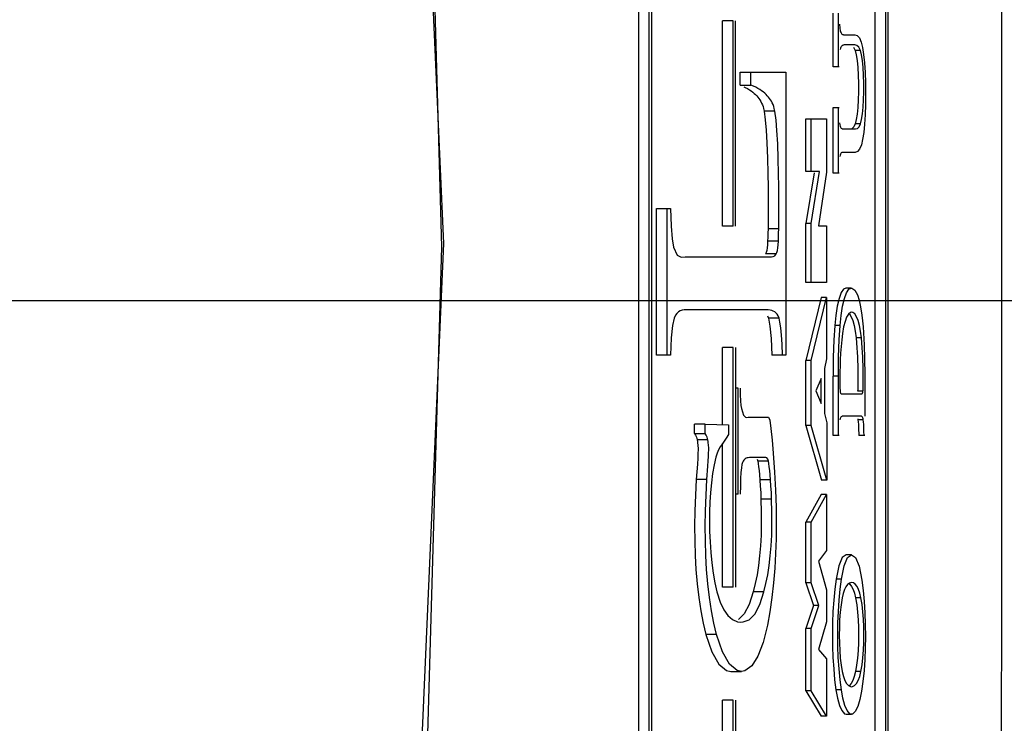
# Model space of a CAD drawing. Header units: inches. Extents: x 0 to 420, y 0 to 297.
# Tile 21 of 90: x 131.53 to 133.09, y 75.47 to 76.58. Entities that reach past the tile are written whole.
import ezdxf

# ---------------------------------------------------------------- set-up
doc = ezdxf.new("R2010")
doc.units = ezdxf.units.IN
doc.header["$LTSCALE"] = 23.1
doc.header["$MEASUREMENT"] = 0
doc.linetypes.add('PHANTOM', pattern=[0.8, 0.45, -0.05, 0.1, -0.05, 0.1, -0.05])
doc.layers.get('0').update_dxf_attribs({"linetype": 'CONTINUOUS'})
doc.layers.add('DEFAULT_3', color=7, linetype='PHANTOM')
doc.layers.add('DIM_PILOTEES', color=7, linetype='CONTINUOUS')
doc.styles.get("Standard").update_dxf_attribs({"font": 'txt', "width": 0.7})
doc.styles.add('TEXTSTYLE_2', font='txt', dxfattribs={"width": 0.7})
doc.dimstyles.new('DIMSTYLE_1', dxfattribs={"dimtxt": 0.18, "dimasz": 3.5, "dimexe": 2, "dimexo": 0, "dimgap": 0.045, "dimtad": 1, "dimzin": 4, "dimdsep": 46, "dimtxsty": 'TEXTSTYLE_2', "dimblk": '_FILLED', "dimblk1": '_FILLED', "dimblk2": '_FILLED', "dimcen": 0.09, "dimazin": 1, "dimtp": 0.003937, "dimtm": 0.003937, "dimtfac": 1, "dimtdec": 0, "dimtofl": 0, "dimtmove": 0, "dimatfit": 3, "dimldrblk": '_FILLED', "dimfxl": 1, "dimtolj": 1, "dimtzin": 4, "dimarcsym": 0})
doc.dimstyles.new('DIMSTYLE_4', dxfattribs={"dimtxt": 2.5, "dimasz": 3.5, "dimexe": 2, "dimexo": 0, "dimgap": 0.09, "dimtad": 1, "dimdec": 0, "dimzin": 4, "dimdsep": 46, "dimtxsty": 'STANDARD', "dimblk": '_FILLED', "dimblk1": '_FILLED', "dimblk2": '_FILLED', "dimcen": 0.09, "dimazin": 1, "dimtp": 0.07874, "dimtm": 0.07874, "dimtfac": 1, "dimtdec": 0, "dimtofl": 0, "dimtmove": 0, "dimatfit": 1, "dimldrblk": '_FILLED', "dimfxl": 1, "dimtolj": 1, "dimtzin": 4, "dimarcsym": 0})

# ---------------------------------------------------------------- blocks, each defined once
blk = doc.blocks.new('_FILLED')
at = {"color": 0, "linetype": 'ByBlock'}
blk.add_solid([(0, 0), (-1, 0.142857), (-1, -0.142857)], dxfattribs=at)
blk = doc.blocks.new('*D7')
at = {"layer": 'DIM_PILOTEES', "color": 2, "linetype": 'Continuous'}
for p, q in [((120.363, 76.135904), (155.164035, 76.135904)), ((155.164035, 76.135904), (157.209035, 76.135904)), ((155.209035, 76.135904), (155.209035, 56.305404)), ((155.209035, 36.474904), (155.209035, 56.305404)), ((110.21963, 36.474904), (155.164035, 36.474904)), ((155.164035, 36.474904), (157.209035, 36.474904))]:
    blk.add_line(p, q, dxfattribs=at)
at = {"layer": 'DIM_PILOTEES', "color": 2, "linetype": 'Continuous', "xscale": 3.5, "yscale": 3.5, "zscale": 3.5}
for p, rotation in [((155.209035, 76.135904), 90), ((155.209035, 36.474904), 270)]:
    blk.add_blockref('_FILLED', p, dxfattribs=dict(at, rotation=rotation))
blk = doc.blocks.new('*D14')
at = {"layer": 'DIM_PILOTEES', "color": 2, "linetype": 'Continuous'}
blk.add_line((130.459481, 99.719242), (144.563257, 108.862085), dxfattribs=at)
at = {"layer": 'DIM_PILOTEES', "color": 2, "linetype": 'Continuous', "xscale": 3.5, "yscale": 3.5, "zscale": 3.5, "rotation": 212.953525}
blk.add_blockref('_FILLED', (130.459481, 99.719242), dxfattribs=at)

msp = doc.modelspace()

# ---------------------------------------------------------------- linework, layer by layer
at = {"color": 7, "linetype": 'Continuous'}
for p, q in [((132.199289, 76.226198), (132.071816, 79.120797)), ((132.142117, 78.106597), (132.195935, 76.220904)), ((132.507648, 78.014728), (132.507648, 74.421914)), ((132.524538, 74.421914), (132.524538, 78.014728)), ((132.901905, 78.014728), (132.901905, 74.421914)), ((132.527879, 77.987647), (132.527879, 74.448927)), ((132.881673, 74.448927), (132.881673, 77.987647)), ((132.898564, 74.448927), (132.898564, 77.987647)), ((133.081906, 76.775504), (133.081907, 75.667349)), ((132.815143, 76.505502), (132.815143, 76.590281)), ((132.823588, 76.505502), (132.823588, 76.590281)), ((132.640348, 76.253443), (132.640348, 76.578296)), ((132.657239, 76.578296), (132.640348, 76.578296)), ((132.657239, 76.253443), (132.657239, 76.578296)), ((132.660574, 76.578296), (132.660574, 76.253443)), ((132.825425, 76.572756), (132.825953, 76.566546)), ((132.825953, 76.566546), (132.826577, 76.562435)), ((132.826577, 76.562435), (132.827138, 76.560445)), ((132.827138, 76.560445), (132.827774, 76.559037)), ((132.827774, 76.559037), (132.828469, 76.557995)), ((132.828469, 76.557995), (132.829231, 76.557208)), ((132.829231, 76.557208), (132.830058, 76.55663)), ((132.830058, 76.55663), (132.830953, 76.556233)), ((132.830953, 76.556233), (132.83192, 76.556001)), ((132.83192, 76.556001), (132.832962, 76.555924)), ((132.832962, 76.555924), (132.849564, 76.555924)), ((132.849564, 76.555924), (132.853404, 76.554802)), ((132.853404, 76.554802), (132.856822, 76.5512)), ((132.828318, 76.537552), (132.827617, 76.536391)), ((132.82909, 76.538429), (132.828318, 76.537552)), ((132.829936, 76.539077), (132.82909, 76.538429)), ((132.83086, 76.539525), (132.829936, 76.539077)), ((132.831867, 76.539789), (132.83086, 76.539525)), ((132.832962, 76.539876), (132.831867, 76.539789)), ((132.849564, 76.539876), (132.832962, 76.539876)), ((132.852967, 76.539081), (132.849564, 76.539876)), ((132.855944, 76.536515), (132.852967, 76.539081)), ((132.856822, 76.5512), (132.859881, 76.544296)), ((132.859881, 76.544296), (132.861932, 76.535796)), ((132.82699, 76.534837), (132.82645, 76.532651)), ((132.827617, 76.536391), (132.82699, 76.534837)), ((132.847489, 76.536528), (132.85015, 76.531274)), ((132.85015, 76.531274), (132.851883, 76.524342)), ((132.858596, 76.531274), (132.85015, 76.531274)), ((132.851883, 76.524342), (132.853263, 76.515153)), ((132.858596, 76.531274), (132.855944, 76.536515)), ((132.860326, 76.524354), (132.858596, 76.531274)), ((132.861702, 76.515208), (132.860326, 76.524354)), ((132.861932, 76.535796), (132.863622, 76.524671)), ((132.863622, 76.524671), (132.864946, 76.511436)), ((132.853263, 76.515153), (132.854298, 76.504238)), ((132.862737, 76.504326), (132.861702, 76.515208)), ((132.864946, 76.511436), (132.86591, 76.496447)), ((132.668501, 76.476364), (132.668501, 76.497172)), ((132.668501, 76.497172), (132.740437, 76.497172)), ((132.685392, 76.476364), (132.685392, 76.497172)), ((132.740437, 76.497172), (132.740437, 76.049375)), ((132.823588, 76.505502), (132.815143, 76.505502)), ((132.816322, 76.505485), (132.815143, 76.505502)), ((132.824768, 76.505485), (132.823588, 76.505502)), ((132.854298, 76.504238), (132.854992, 76.4921)), ((132.854992, 76.4921), (132.855344, 76.47908)), ((132.863433, 76.492206), (132.862737, 76.504326)), ((132.863788, 76.479205), (132.863433, 76.492206)), ((132.86591, 76.496447), (132.866502, 76.480114)), ((132.668501, 76.476364), (132.685392, 76.476364)), ((132.689427, 76.474673), (132.685392, 76.476364)), ((132.855344, 76.47908), (132.855347, 76.465915)), ((132.863794, 76.46605), (132.863788, 76.479205)), ((132.866502, 76.480114), (132.866706, 76.462996)), ((132.67431, 76.473835), (132.676435, 76.472826)), ((132.676435, 76.472826), (132.679819, 76.471013)), ((132.679819, 76.471013), (132.682886, 76.469168)), ((132.682886, 76.469168), (132.685676, 76.467289)), ((132.685676, 76.467289), (132.688219, 76.465378)), ((132.688219, 76.465378), (132.690542, 76.463434)), ((132.69306, 76.47296), (132.689427, 76.474673)), ((132.690542, 76.463434), (132.692667, 76.461452)), ((132.692667, 76.461452), (132.694615, 76.459425)), ((132.696354, 76.471214), (132.69306, 76.47296)), ((132.694615, 76.459425), (132.696404, 76.457346)), ((132.699366, 76.469427), (132.696354, 76.471214)), ((132.702139, 76.467591), (132.699366, 76.469427)), ((132.704695, 76.465705), (132.702139, 76.467591)), ((132.707051, 76.463768), (132.704695, 76.465705)), ((132.709222, 76.461779), (132.707051, 76.463768)), ((132.711221, 76.459736), (132.709222, 76.461779)), ((132.713058, 76.457635), (132.711221, 76.459736)), ((132.855347, 76.465915), (132.855005, 76.453091)), ((132.863456, 76.453229), (132.863794, 76.46605)), ((132.866706, 76.462996), (132.86651, 76.445911)), ((132.696404, 76.457346), (132.698049, 76.4552)), ((132.698049, 76.4552), (132.699562, 76.452971)), ((132.699562, 76.452971), (132.700951, 76.450642)), ((132.700951, 76.450642), (132.702227, 76.448175)), ((132.702227, 76.448175), (132.703395, 76.445519)), ((132.703395, 76.445519), (132.704451, 76.442615)), ((132.714748, 76.455463), (132.713058, 76.457635)), ((132.716303, 76.453206), (132.714748, 76.455463)), ((132.717727, 76.450847), (132.716303, 76.453206)), ((132.719033, 76.44835), (132.717727, 76.450847)), ((132.720228, 76.445661), (132.719033, 76.44835)), ((132.721307, 76.44272), (132.720228, 76.445661)), ((132.855005, 76.453091), (132.854335, 76.441301)), ((132.862789, 76.441427), (132.863456, 76.453229)), ((132.86651, 76.445911), (132.865924, 76.429535)), ((132.704451, 76.442615), (132.705398, 76.439307)), ((132.705398, 76.439307), (132.706217, 76.435292)), ((132.706217, 76.435292), (132.708034, 76.421609)), ((132.723107, 76.435292), (132.706217, 76.435292)), ((132.722273, 76.439369), (132.721307, 76.44272)), ((132.723107, 76.435292), (132.722273, 76.439369)), ((132.724966, 76.421236), (132.723107, 76.435292)), ((132.815143, 76.337015), (132.815143, 76.441021)), ((132.815143, 76.441021), (132.824768, 76.441021)), ((132.823588, 76.337015), (132.823588, 76.441021)), ((132.853333, 76.430792), (132.851991, 76.421953)), ((132.854335, 76.441301), (132.853333, 76.430792)), ((132.860441, 76.421978), (132.861789, 76.430877)), ((132.861789, 76.430877), (132.862789, 76.441427)), ((132.865924, 76.429535), (132.864972, 76.414579)), ((132.708034, 76.421609), (132.70947, 76.405438)), ((132.726425, 76.404532), (132.724966, 76.421236)), ((132.77225, 76.339939), (132.77225, 76.423392)), ((132.77225, 76.423392), (132.805033, 76.423392)), ((132.780696, 76.339939), (132.780696, 76.423392)), ((132.805033, 76.423392), (132.805033, 76.3388)), ((132.825629, 76.417026), (132.826023, 76.413651)), ((132.826023, 76.413651), (132.826461, 76.411608)), ((132.850276, 76.415198), (132.847939, 76.410542)), ((132.851991, 76.421953), (132.850276, 76.415198)), ((132.858721, 76.415198), (132.850276, 76.415198)), ((132.856378, 76.410533), (132.858721, 76.415198)), ((132.858721, 76.415198), (132.860441, 76.421978)), ((132.864972, 76.414579), (132.863663, 76.401371)), ((132.70947, 76.405438), (132.710638, 76.385129)), ((132.727589, 76.38379), (132.726425, 76.404532)), ((132.826461, 76.411608), (132.826982, 76.410135)), ((132.826982, 76.410135), (132.827565, 76.409065)), ((132.827565, 76.409065), (132.828208, 76.408292)), ((132.828208, 76.408292), (132.828912, 76.407766)), ((132.828912, 76.407766), (132.829678, 76.407461)), ((132.829678, 76.407461), (132.830508, 76.407361)), ((132.830508, 76.407361), (132.850904, 76.407361)), ((132.847939, 76.410542), (132.845351, 76.40812)), ((132.850904, 76.407361), (132.85379, 76.408117)), ((132.85379, 76.408117), (132.856378, 76.410533)), ((132.863663, 76.401371), (132.861996, 76.390302)), ((132.710638, 76.385129), (132.711493, 76.360906)), ((132.728411, 76.359907), (132.727589, 76.38379)), ((132.859972, 76.381827), (132.857137, 76.37502)), ((132.861996, 76.390302), (132.859972, 76.381827)), ((132.826997, 76.367394), (132.826483, 76.365929)), ((132.827573, 76.368447), (132.826997, 76.367394)), ((132.828212, 76.3692), (132.827573, 76.368447)), ((132.828912, 76.369708), (132.828212, 76.3692)), ((132.829677, 76.370002), (132.828912, 76.369708)), ((132.830508, 76.370097), (132.829677, 76.370002)), ((132.85044, 76.370097), (132.830508, 76.370097)), ((132.853969, 76.371285), (132.85044, 76.370097)), ((132.857137, 76.37502), (132.853969, 76.371285)), ((132.711493, 76.360906), (132.712013, 76.336855)), ((132.728906, 76.336707), (132.728411, 76.359907)), ((132.826483, 76.365929), (132.826055, 76.363875)), ((132.712013, 76.336855), (132.712294, 76.315351)), ((132.729182, 76.315666), (132.728906, 76.336707)), ((132.793994, 76.339939), (132.77225, 76.339939)), ((132.785211, 76.337846), (132.77225, 76.257591)), ((132.780696, 76.257591), (132.793994, 76.339939)), ((132.805033, 76.3388), (132.791929, 76.254208)), ((132.824768, 76.337015), (132.815143, 76.337015)), ((132.712294, 76.315351), (132.712428, 76.296122)), ((132.729316, 76.296664), (132.729182, 76.315666)), ((132.712428, 76.296122), (132.71246, 76.278837)), ((132.729351, 76.279312), (132.729316, 76.296664)), ((132.535725, 76.049375), (132.535725, 76.281187)), ((132.535725, 76.281187), (132.55788, 76.281187)), ((132.552616, 76.049375), (132.552616, 76.281187)), ((132.55788, 76.281187), (132.558859, 76.253665)), ((132.71246, 76.278837), (132.712423, 76.263254)), ((132.729316, 76.263751), (132.729351, 76.279312)), ((132.712423, 76.263254), (132.712317, 76.249108)), ((132.729208, 76.249108), (132.729316, 76.263751)), ((132.77225, 76.164601), (132.77225, 76.257591)), ((132.780696, 76.257591), (132.77225, 76.257591)), ((132.780696, 76.164601), (132.780696, 76.257591)), ((132.558859, 76.253665), (132.56058, 76.233641)), ((132.657239, 76.253443), (132.640348, 76.253443)), ((132.712195, 76.242579), (132.712008, 76.23617)), ((132.712317, 76.249108), (132.712195, 76.242579)), ((132.729208, 76.249108), (132.712317, 76.249108)), ((132.728898, 76.23617), (132.729085, 76.242579)), ((132.729085, 76.242579), (132.729208, 76.249108)), ((132.791929, 76.254208), (132.804959, 76.254208)), ((132.804959, 76.254208), (132.804959, 76.164601)), ((132.072742, 73.331538), (132.199289, 76.226198)), ((132.56058, 76.233641), (132.563018, 76.22031)), ((132.711757, 76.229932), (132.711409, 76.224151)), ((132.712008, 76.23617), (132.711757, 76.229932)), ((132.728648, 76.229932), (132.711757, 76.229932)), ((132.7283, 76.224154), (132.728648, 76.229932)), ((132.728648, 76.229932), (132.728898, 76.23617)), ((132.195935, 76.220904), (132.142019, 74.335187)), ((132.563018, 76.22031), (132.568582, 76.207795)), ((132.709399, 76.211847), (132.708428, 76.209532)), ((132.71022, 76.215034), (132.709399, 76.211847)), ((132.710895, 76.219145), (132.71022, 76.215034)), ((132.711409, 76.224151), (132.710895, 76.219145)), ((132.725319, 76.209532), (132.726291, 76.21185)), ((132.726291, 76.21185), (132.727112, 76.215039)), ((132.727112, 76.215039), (132.727786, 76.219151)), ((132.727786, 76.219151), (132.7283, 76.224154)), ((132.568582, 76.207795), (132.575188, 76.20448)), ((132.575188, 76.20448), (132.581448, 76.205112)), ((132.581448, 76.205112), (132.717842, 76.205112)), ((132.725319, 76.209532), (132.708428, 76.209532)), ((132.717842, 76.205112), (132.720421, 76.2054)), ((132.720421, 76.2054), (132.722919, 76.206689)), ((132.722919, 76.206689), (132.725319, 76.209532)), ((132.804959, 76.164601), (132.77225, 76.164601)), ((132.828012, 76.148389), (132.824682, 76.139202)), ((132.831948, 76.154098), (132.828012, 76.148389)), ((132.835627, 76.155656), (132.831948, 76.154098)), ((132.833112, 76.139148), (132.83643, 76.14833)), ((132.844072, 76.15566), (132.835627, 76.15566)), ((132.83643, 76.14833), (132.840359, 76.154068)), ((132.840359, 76.154068), (132.844072, 76.155656)), ((132.844072, 76.155656), (132.844849, 76.155596)), ((132.844849, 76.155596), (132.849441, 76.152513)), ((132.849441, 76.152513), (132.853612, 76.144932)), ((132.796524, 76.140818), (132.772168, 76.040994)), ((132.780613, 76.040994), (132.804969, 76.140818)), ((132.804969, 76.140818), (132.796524, 76.140818)), ((132.804969, 76.140818), (132.804969, 76.043935)), ((132.824682, 76.139202), (132.821901, 76.127027)), ((132.830338, 76.126982), (132.833112, 76.139148)), ((132.853612, 76.144932), (132.856348, 76.136586)), ((132.856348, 76.136586), (132.858744, 76.125915)), ((132.570531, 76.117883), (132.568025, 76.115687)), ((132.573306, 76.119484), (132.570531, 76.117883)), ((132.576357, 76.120581), (132.573306, 76.119484)), ((132.579714, 76.121225), (132.576357, 76.120581)), ((132.583392, 76.121438), (132.579714, 76.121225)), ((132.709655, 76.121438), (132.583392, 76.121438)), ((132.712793, 76.121298), (132.709655, 76.121438)), ((132.715665, 76.12088), (132.712793, 76.121298)), ((132.718287, 76.120188), (132.715665, 76.12088)), ((132.720681, 76.119214), (132.718287, 76.120188)), ((132.722859, 76.11794), (132.720681, 76.119214)), ((132.724846, 76.116318), (132.722859, 76.11794)), ((132.821901, 76.127027), (132.819678, 76.11253)), ((132.828119, 76.1125), (132.830338, 76.126982)), ((132.842923, 76.117003), (132.839656, 76.114301)), ((132.844801, 76.117396), (132.842923, 76.117003)), ((132.846284, 76.117155), (132.844801, 76.117396)), ((132.849441, 76.114843), (132.846284, 76.117155)), ((132.858744, 76.125915), (132.860809, 76.113057)), ((132.563713, 76.108229), (132.561051, 76.09638)), ((132.56576, 76.112673), (132.563713, 76.108229)), ((132.568025, 76.115687), (132.56576, 76.112673)), ((132.71139, 76.111617), (132.712866, 76.107855)), ((132.712866, 76.107855), (132.715236, 76.095248)), ((132.729756, 76.107855), (132.712866, 76.107855)), ((132.72665, 76.114268), (132.724846, 76.116318)), ((132.72828, 76.111617), (132.72665, 76.114268)), ((132.729756, 76.107855), (132.72828, 76.111617)), ((132.731159, 76.101617), (132.729756, 76.107855)), ((132.73242, 76.092891), (132.731159, 76.101617)), ((132.819678, 76.11253), (132.818001, 76.096516)), ((132.826446, 76.096516), (132.828119, 76.1125)), ((132.834126, 76.102653), (132.831911, 76.094145)), ((132.83671, 76.109415), (132.834126, 76.102653)), ((132.839656, 76.114301), (132.83671, 76.109415)), ((132.840635, 76.115111), (132.840978, 76.114862)), ((132.840978, 76.114862), (132.843845, 76.110426)), ((132.843845, 76.110426), (132.846332, 76.104273)), ((132.846332, 76.104273), (132.848452, 76.096648)), ((132.85228, 76.110447), (132.849441, 76.114843)), ((132.854765, 76.10431), (132.85228, 76.110447)), ((132.856896, 76.096654), (132.854765, 76.10431)), ((132.860809, 76.113057), (132.861921, 76.104007)), ((132.861921, 76.104007), (132.862854, 76.094628)), ((132.561051, 76.09638), (132.559075, 76.07694)), ((132.715236, 76.095248), (132.717078, 76.075698)), ((132.73354, 76.081432), (132.73242, 76.092891)), ((132.818001, 76.096516), (132.816431, 76.073175)), ((132.826446, 76.096516), (132.818001, 76.096516)), ((132.824908, 76.073808), (132.826446, 76.096516)), ((132.831911, 76.094145), (132.830112, 76.084106)), ((132.848452, 76.096648), (132.850236, 76.087556)), ((132.850236, 76.087556), (132.851673, 76.076983)), ((132.858687, 76.087519), (132.856896, 76.096654)), ((132.860118, 76.076983), (132.858687, 76.087519)), ((132.862854, 76.094628), (132.863601, 76.084854)), ((132.559075, 76.07694), (132.55788, 76.049375)), ((132.717078, 76.075698), (132.718412, 76.049375)), ((132.734504, 76.067047), (132.73354, 76.081432)), ((132.816431, 76.073175), (132.815476, 76.046485)), ((132.823937, 76.047148), (132.824908, 76.073808)), ((132.828841, 76.073975), (132.827869, 76.063496)), ((132.830112, 76.084106), (132.828841, 76.073975)), ((132.851673, 76.076983), (132.852449, 76.069018)), ((132.860118, 76.076983), (132.851673, 76.076983)), ((132.860894, 76.069018), (132.860118, 76.076983)), ((132.863601, 76.084854), (132.864592, 76.065881)), ((132.640433, 75.939334), (132.640433, 76.061598)), ((132.657324, 76.061598), (132.640433, 76.061598)), ((132.657324, 75.682889), (132.657324, 76.061598)), ((132.660665, 76.061598), (132.660665, 75.682889)), ((132.735303, 76.049375), (132.734504, 76.067047)), ((132.827869, 76.063496), (132.827135, 76.052987)), ((132.852449, 76.069018), (132.853044, 76.061216)), ((132.853044, 76.061216), (132.853499, 76.053767)), ((132.861489, 76.061216), (132.860894, 76.069018)), ((132.861945, 76.053768), (132.861489, 76.061216)), ((132.864592, 76.065881), (132.865192, 76.044021)), ((132.55788, 76.049375), (132.535725, 76.049375)), ((132.740437, 76.049375), (132.718412, 76.049375)), ((132.772168, 75.938586), (132.772168, 76.040994)), ((132.780613, 76.040994), (132.772168, 76.040994)), ((132.780613, 75.938586), (132.780613, 76.040994)), ((132.804969, 76.043935), (132.801576, 76.028754)), ((132.815476, 76.046485), (132.815154, 76.016378)), ((132.8236, 76.016378), (132.823937, 76.047148)), ((132.82659, 76.042456), (132.826228, 76.032541)), ((132.827135, 76.052987), (132.82659, 76.042456)), ((132.853499, 76.053767), (132.853847, 76.046745)), ((132.853847, 76.046745), (132.854108, 76.040183)), ((132.854108, 76.040183), (132.854301, 76.034081)), ((132.862292, 76.046746), (132.861945, 76.053768)), ((132.862553, 76.040183), (132.862292, 76.046746)), ((132.862746, 76.034082), (132.862553, 76.040183)), ((132.865192, 76.044021), (132.865393, 76.019285)), ((132.801576, 76.028754), (132.801576, 75.957218)), ((132.826014, 76.023332), (132.825919, 76.014319)), ((132.826228, 76.032541), (132.826014, 76.023332)), ((132.854301, 76.034081), (132.854438, 76.02843)), ((132.854438, 76.02843), (132.854529, 76.023212)), ((132.862883, 76.028431), (132.862746, 76.034082)), ((132.862975, 76.023213), (132.862883, 76.028431)), ((132.796361, 76.012791), (132.788113, 75.993088)), ((132.796361, 75.973351), (132.796361, 76.012791)), ((132.815154, 75.922606), (132.815154, 76.016378)), ((132.8236, 76.016378), (132.815154, 76.016378)), ((132.8236, 75.922606), (132.8236, 76.016378)), ((132.825919, 76.014319), (132.825934, 76.006048)), ((132.854529, 76.023212), (132.854584, 76.018404)), ((132.854584, 76.018404), (132.854608, 76.013986)), ((132.854608, 76.009932), (132.854587, 76.006211)), ((132.854608, 76.013986), (132.854608, 76.009932)), ((132.863029, 76.018405), (132.862975, 76.023213)), ((132.863053, 76.013986), (132.863029, 76.018405)), ((132.863032, 76.006212), (132.863053, 76.009933)), ((132.863053, 76.009933), (132.863053, 76.013986)), ((132.865393, 76.019285), (132.865393, 75.953206)), ((132.665216, 75.997695), (132.660665, 75.997695)), ((132.665216, 75.829684), (132.665216, 75.997695)), ((132.668247, 75.997695), (132.668518, 75.986675)), ((132.788113, 75.993088), (132.796361, 75.973351)), ((132.825934, 76.006048), (132.82606, 75.998662)), ((132.82606, 75.998662), (132.826388, 75.992595)), ((132.826388, 75.992595), (132.826613, 75.991125)), ((132.854278, 75.994495), (132.854117, 75.992595)), ((132.862562, 75.992595), (132.854117, 75.992595)), ((132.854398, 75.996936), (132.854278, 75.994495)), ((132.854484, 75.999721), (132.854398, 75.996936)), ((132.854546, 76.002811), (132.854484, 75.999721)), ((132.854587, 76.006211), (132.854546, 76.002811)), ((132.862277, 75.990902), (132.862562, 75.992595)), ((132.862562, 75.992595), (132.862723, 75.994496)), ((132.862723, 75.994496), (132.862843, 75.996936)), ((132.862843, 75.996936), (132.862929, 75.999721)), ((132.862929, 75.999721), (132.862991, 76.002812)), ((132.862991, 76.002812), (132.863032, 76.006212)), ((132.668518, 75.986675), (132.668948, 75.977397)), ((132.668948, 75.977397), (132.669534, 75.970154)), ((132.826613, 75.991125), (132.826901, 75.990057)), ((132.826901, 75.990057), (132.827229, 75.989331)), ((132.827229, 75.989331), (132.827593, 75.98886)), ((132.827593, 75.98886), (132.82799, 75.988598)), ((132.82799, 75.988598), (132.82842, 75.988515)), ((132.82842, 75.988515), (132.860526, 75.988515)), ((132.860526, 75.988515), (132.861034, 75.988638)), ((132.861034, 75.988638), (132.861498, 75.989032)), ((132.861498, 75.989032), (132.861914, 75.989753)), ((132.861914, 75.989753), (132.862277, 75.990902)), ((132.669534, 75.970154), (132.670239, 75.965225)), ((132.670239, 75.965225), (132.673303, 75.9549)), ((132.673303, 75.9549), (132.676901, 75.951642)), ((132.676901, 75.951642), (132.678056, 75.951306)), ((132.678056, 75.951306), (132.68075, 75.951693)), ((132.68075, 75.951693), (132.712848, 75.951693)), ((132.712848, 75.951693), (132.715025, 75.946802)), ((132.715025, 75.946802), (132.716986, 75.933789)), ((132.801576, 75.957218), (132.805117, 75.942649)), ((132.826462, 75.949432), (132.826017, 75.947562)), ((132.826982, 75.950751), (132.826462, 75.949432)), ((132.827559, 75.951703), (132.826982, 75.950751)), ((132.828195, 75.952387), (132.827559, 75.951703)), ((132.828887, 75.95285), (132.828195, 75.952387)), ((132.82964, 75.953119), (132.828887, 75.95285)), ((132.830455, 75.953206), (132.82964, 75.953119)), ((132.858554, 75.953206), (132.830455, 75.953206)), ((132.85421, 75.949168), (132.854575, 75.947426)), ((132.86302, 75.947426), (132.854575, 75.947426)), ((132.854575, 75.947426), (132.854931, 75.944216)), ((132.859299, 75.953138), (132.858554, 75.953206)), ((132.859988, 75.952932), (132.859299, 75.953138)), ((132.860623, 75.952578), (132.859988, 75.952932)), ((132.861206, 75.952063), (132.860623, 75.952578)), ((132.861739, 75.951361), (132.861206, 75.952063)), ((132.862224, 75.950426), (132.861739, 75.951361)), ((132.862656, 75.949169), (132.862224, 75.950426)), ((132.86302, 75.947426), (132.862656, 75.949169)), ((132.863377, 75.944216), (132.86302, 75.947426)), ((132.596255, 75.925938), (132.596255, 75.940405)), ((132.613146, 75.940405), (132.596255, 75.940405)), ((132.613146, 75.925938), (132.613146, 75.940405)), ((132.613146, 75.940405), (132.649653, 75.939334)), ((132.649653, 75.939334), (132.649653, 75.924204)), ((132.716986, 75.933789), (132.71878, 75.915398)), ((132.772168, 75.938586), (132.796672, 75.851869)), ((132.780613, 75.938586), (132.772168, 75.938586)), ((132.805117, 75.851869), (132.780613, 75.938586)), ((132.805117, 75.942649), (132.805117, 75.851869)), ((132.854931, 75.944216), (132.855228, 75.939944)), ((132.855228, 75.939944), (132.855467, 75.934853)), ((132.855467, 75.934853), (132.855808, 75.922606)), ((132.863673, 75.939944), (132.863377, 75.944216)), ((132.863912, 75.934853), (132.863673, 75.939944)), ((132.864103, 75.929056), (132.863912, 75.934853)), ((132.596255, 75.925938), (132.597697, 75.923152)), ((132.596255, 75.925938), (132.613146, 75.925938)), ((132.597697, 75.923152), (132.598987, 75.919828)), ((132.598987, 75.919828), (132.600143, 75.915585)), ((132.600143, 75.915585), (132.600547, 75.913227)), ((132.617033, 75.915585), (132.600143, 75.915585)), ((132.614591, 75.923146), (132.613146, 75.925938)), ((132.61588, 75.91982), (132.614591, 75.923146)), ((132.617033, 75.915585), (132.61588, 75.91982)), ((132.617424, 75.913324), (132.617033, 75.915585)), ((132.646046, 75.918409), (132.642712, 75.913441)), ((132.649653, 75.924204), (132.646046, 75.918409)), ((132.71878, 75.915398), (132.720498, 75.894743)), ((132.824777, 75.922606), (132.815154, 75.922606)), ((132.865393, 75.922606), (132.855808, 75.922606)), ((132.864254, 75.922606), (132.864103, 75.929056)), ((132.600547, 75.913227), (132.600857, 75.910514)), ((132.600857, 75.910514), (132.601134, 75.907993)), ((132.601134, 75.907993), (132.601414, 75.905827)), ((132.601414, 75.905827), (132.601598, 75.902982)), ((132.6016, 75.899328), (132.601489, 75.895436)), ((132.601598, 75.902982), (132.6016, 75.899328)), ((132.617723, 75.910749), (132.617424, 75.913324)), ((132.617981, 75.908355), (132.617723, 75.910749)), ((132.618245, 75.906322), (132.617981, 75.908355)), ((132.61844, 75.904205), (132.618245, 75.906322)), ((132.6184, 75.895996), (132.618482, 75.89888)), ((132.618508, 75.90164), (132.61844, 75.904205)), ((132.618482, 75.89888), (132.618508, 75.90164)), ((132.634245, 75.899983), (132.631901, 75.894905)), ((132.636822, 75.904528), (132.634245, 75.899983)), ((132.639643, 75.908919), (132.636822, 75.904528)), ((132.642712, 75.913441), (132.639643, 75.908919)), ((132.640433, 75.682889), (132.640433, 75.910083)), ((132.601088, 75.886943), (132.600513, 75.877284)), ((132.601314, 75.891316), (132.601088, 75.886943)), ((132.601489, 75.895436), (132.601314, 75.891316)), ((132.617715, 75.882351), (132.61812, 75.889612)), ((132.61812, 75.889612), (132.618278, 75.892919)), ((132.618278, 75.892919), (132.6184, 75.895996)), ((132.629789, 75.888606), (132.626949, 75.876173)), ((132.631901, 75.894905), (132.629789, 75.888606)), ((132.673961, 75.883498), (132.672905, 75.881836)), ((132.675126, 75.884811), (132.673961, 75.883498)), ((132.676402, 75.885839), (132.675126, 75.884811)), ((132.677801, 75.886622), (132.676402, 75.885839)), ((132.67933, 75.887176), (132.677801, 75.886622)), ((132.681, 75.887509), (132.67933, 75.887176)), ((132.682821, 75.88762), (132.681, 75.887509)), ((132.708866, 75.88762), (132.682821, 75.88762)), ((132.694898, 75.885305), (132.696119, 75.88184)), ((132.710424, 75.887071), (132.708866, 75.88762)), ((132.711793, 75.885297), (132.710424, 75.887071)), ((132.71301, 75.88184), (132.711793, 75.885297)), ((132.720498, 75.894743), (132.722689, 75.864787)), ((132.600513, 75.877284), (132.598878, 75.853195)), ((132.615769, 75.853195), (132.617194, 75.87402)), ((132.617194, 75.87402), (132.617715, 75.882351)), ((132.626949, 75.876173), (132.624567, 75.862487)), ((132.67028, 75.871559), (132.669548, 75.864077)), ((132.671118, 75.876706), (132.67028, 75.871559)), ((132.671954, 75.879684), (132.671118, 75.876706)), ((132.672905, 75.881836), (132.671954, 75.879684)), ((132.696119, 75.88184), (132.696777, 75.878183)), ((132.71301, 75.88184), (132.696119, 75.88184)), ((132.696777, 75.878183), (132.697423, 75.873248)), ((132.697423, 75.873248), (132.698069, 75.867278)), ((132.713667, 75.878183), (132.71301, 75.88184)), ((132.714314, 75.873248), (132.713667, 75.878183)), ((132.714959, 75.867278), (132.714314, 75.873248)), ((132.598878, 75.853195), (132.597428, 75.828265)), ((132.615769, 75.853195), (132.598878, 75.853195)), ((132.614319, 75.828262), (132.615769, 75.853195)), ((132.624567, 75.862487), (132.622653, 75.847826)), ((132.668963, 75.854452), (132.668533, 75.84295)), ((132.669548, 75.864077), (132.668963, 75.854452)), ((132.698069, 75.867278), (132.69872, 75.860375)), ((132.69872, 75.860375), (132.699383, 75.852583)), ((132.699383, 75.852583), (132.700122, 75.842527)), ((132.716274, 75.852583), (132.699383, 75.852583)), ((132.715611, 75.860375), (132.714959, 75.867278)), ((132.716274, 75.852583), (132.715611, 75.860375)), ((132.717006, 75.842633), (132.716274, 75.852583)), ((132.722689, 75.864787), (132.724163, 75.836294)), ((132.622653, 75.847826), (132.621222, 75.832625)), ((132.668533, 75.84295), (132.668247, 75.829684)), ((132.700122, 75.842527), (132.700702, 75.832313)), ((132.717587, 75.832427), (132.717006, 75.842633)), ((132.805117, 75.851869), (132.796672, 75.851869)), ((132.597428, 75.828265), (132.596576, 75.803646)), ((132.613467, 75.803641), (132.614319, 75.828262)), ((132.621222, 75.832625), (132.620256, 75.817231)), ((132.665216, 75.829684), (132.660665, 75.829684)), ((132.700702, 75.832313), (132.70113, 75.821983)), ((132.70113, 75.821983), (132.701632, 75.801411)), ((132.718021, 75.821983), (132.70113, 75.821983)), ((132.718021, 75.821983), (132.717587, 75.832427)), ((132.718523, 75.801421), (132.718021, 75.821983)), ((132.724163, 75.836294), (132.725004, 75.809238)), ((132.796626, 75.829361), (132.772062, 75.785467)), ((132.780507, 75.785467), (132.805071, 75.829361)), ((132.805071, 75.829361), (132.796626, 75.829361)), ((132.805071, 75.829361), (132.805071, 75.740995)), ((132.620256, 75.817231), (132.619723, 75.801875)), ((132.725004, 75.809238), (132.725279, 75.78377)), ((132.596576, 75.803646), (132.596258, 75.779499)), ((132.613149, 75.779498), (132.613467, 75.803641)), ((132.619723, 75.801875), (132.619592, 75.786441)), ((132.701632, 75.801411), (132.701647, 75.782575)), ((132.718538, 75.782584), (132.718523, 75.801421)), ((132.596258, 75.779499), (132.596443, 75.756038)), ((132.613334, 75.756036), (132.613149, 75.779498)), ((132.619592, 75.786441), (132.619859, 75.770771)), ((132.701647, 75.782575), (132.701228, 75.764948)), ((132.718119, 75.764957), (132.718538, 75.782584)), ((132.725279, 75.78377), (132.725046, 75.759526)), ((132.772062, 75.689689), (132.772062, 75.785467)), ((132.780507, 75.785467), (132.772062, 75.785467)), ((132.780507, 75.689689), (132.780507, 75.785467)), ((132.619859, 75.770771), (132.620568, 75.754472)), ((132.701228, 75.764948), (132.700366, 75.748236)), ((132.717257, 75.748235), (132.718119, 75.764957)), ((132.725046, 75.759526), (132.724317, 75.736089)), ((132.596443, 75.756038), (132.597134, 75.733117)), ((132.614025, 75.733121), (132.613334, 75.756036)), ((132.620568, 75.754472), (132.62177, 75.737742)), ((132.700366, 75.748236), (132.699039, 75.732257)), ((132.71593, 75.732254), (132.717257, 75.748235)), ((132.597134, 75.733117), (132.598364, 75.7106)), ((132.615255, 75.710603), (132.614025, 75.733121)), ((132.62177, 75.737742), (132.623484, 75.721092)), ((132.699039, 75.732257), (132.697225, 75.716942)), ((132.714115, 75.716937), (132.71593, 75.732254)), ((132.724317, 75.736089), (132.723055, 75.712919)), ((132.805071, 75.740995), (132.791987, 75.724233)), ((132.829736, 75.72969), (132.82434, 75.716761)), ((132.836067, 75.734076), (132.829736, 75.72969)), ((132.832769, 75.716704), (132.838165, 75.729666)), ((132.844513, 75.734076), (132.836067, 75.734076)), ((132.838165, 75.729666), (132.844513, 75.734076)), ((132.844513, 75.734076), (132.850938, 75.729569)), ((132.850938, 75.729569), (132.856387, 75.716179)), ((132.623484, 75.721092), (132.625689, 75.705049)), ((132.697225, 75.716942), (132.694927, 75.702351)), ((132.711818, 75.702352), (132.714115, 75.716937)), ((132.723055, 75.712919), (132.721172, 75.689616)), ((132.791987, 75.724233), (132.804844, 75.678588)), ((132.82434, 75.716761), (132.819881, 75.695469)), ((132.828326, 75.695469), (132.832769, 75.716704)), ((132.856387, 75.716179), (132.860867, 75.694194)), ((132.598364, 75.7106), (132.600192, 75.688378)), ((132.617082, 75.68838), (132.615255, 75.710603)), ((132.625689, 75.705049), (132.62837, 75.68984)), ((132.694927, 75.702351), (132.692184, 75.688583)), ((132.709075, 75.688585), (132.711818, 75.702352)), ((132.600192, 75.688378), (132.602672, 75.666622)), ((132.619562, 75.666622), (132.617082, 75.68838)), ((132.62837, 75.68984), (132.631528, 75.675579)), ((132.657324, 75.682889), (132.640433, 75.682889)), ((132.692184, 75.688583), (132.689033, 75.675579)), ((132.705924, 75.675579), (132.709075, 75.688585)), ((132.721172, 75.689616), (132.718587, 75.66637)), ((132.772062, 75.689689), (132.784298, 75.65387)), ((132.780507, 75.689689), (132.772062, 75.689689)), ((132.792743, 75.65387), (132.780507, 75.689689)), ((132.819881, 75.695469), (132.817765, 75.67949)), ((132.828326, 75.695469), (132.819881, 75.695469)), ((132.82621, 75.67949), (132.828326, 75.695469)), ((132.835662, 75.683666), (132.833332, 75.679002)), ((132.838285, 75.687161), (132.835662, 75.683666)), ((132.84119, 75.689417), (132.838285, 75.687161)), ((132.840241, 75.68868), (132.841865, 75.687544)), ((132.844484, 75.690267), (132.84119, 75.689417)), ((132.841865, 75.687544), (132.844615, 75.684087)), ((132.847485, 75.689563), (132.844484, 75.690267)), ((132.844615, 75.684087), (132.847071, 75.679348)), ((132.850422, 75.687435), (132.847485, 75.689563)), ((132.853091, 75.684038), (132.850422, 75.687435)), ((132.855484, 75.679425), (132.853091, 75.684038)), ((132.860867, 75.694194), (132.862957, 75.677767)), ((132.602672, 75.666622), (132.605839, 75.645686)), ((132.622729, 75.645687), (132.619562, 75.666622)), ((132.631528, 75.675579), (132.636535, 75.659158)), ((132.689033, 75.675579), (132.682619, 75.65574)), ((132.705924, 75.675579), (132.689033, 75.675579)), ((132.699394, 75.655454), (132.705924, 75.675579)), ((132.718587, 75.66637), (132.715297, 75.64392)), ((132.804844, 75.678588), (132.804844, 75.627877)), ((132.817765, 75.67949), (132.816192, 75.662382)), ((132.824641, 75.662431), (132.82621, 75.67949)), ((132.829596, 75.665804), (132.827855, 75.654906)), ((132.831296, 75.673099), (132.829596, 75.665804)), ((132.833332, 75.679002), (132.831296, 75.673099)), ((132.847071, 75.679348), (132.849203, 75.673319)), ((132.849203, 75.673319), (132.850941, 75.666025)), ((132.850941, 75.666025), (132.852695, 75.655175)), ((132.859387, 75.666025), (132.850941, 75.666025)), ((132.857597, 75.673493), (132.855484, 75.679425)), ((132.859387, 75.666025), (132.857597, 75.673493)), ((132.861103, 75.655454), (132.859387, 75.666025)), ((132.862957, 75.677767), (132.864499, 75.660247)), ((133.081907, 75.667349), (133.07892, 74.55951)), ((132.636535, 75.659158), (132.642213, 75.64695)), ((132.682619, 75.65574), (132.674575, 75.640512)), ((132.691301, 75.640284), (132.699394, 75.655454)), ((132.784298, 75.65387), (132.772062, 75.617422)), ((132.780507, 75.617422), (132.792743, 75.65387)), ((132.792743, 75.65387), (132.784298, 75.65387)), ((132.816192, 75.662382), (132.815109, 75.644597)), ((132.823557, 75.644662), (132.824641, 75.662431)), ((132.827855, 75.654906), (132.826554, 75.643345)), ((132.852695, 75.655175), (132.854001, 75.643585)), ((132.862403, 75.644057), (132.861103, 75.655454)), ((132.864499, 75.660247), (132.865542, 75.64211)), ((132.605839, 75.645686), (132.609677, 75.626053)), ((132.626568, 75.626054), (132.622729, 75.645687)), ((132.642213, 75.64695), (132.648621, 75.638033)), ((132.648621, 75.638033), (132.655888, 75.631792)), ((132.674575, 75.640512), (132.665553, 75.631605)), ((132.682307, 75.631516), (132.691301, 75.640284)), ((132.715297, 75.64392), (132.711334, 75.622777)), ((132.815109, 75.644597), (132.814475, 75.626425)), ((132.822924, 75.626565), (132.823557, 75.644662)), ((132.826554, 75.643345), (132.825656, 75.631316)), ((132.854001, 75.643585), (132.854898, 75.6315)), ((132.86331, 75.632072), (132.862403, 75.644057)), ((132.865542, 75.64211), (132.866129, 75.623663)), ((132.609677, 75.626053), (132.614168, 75.608004)), ((132.631059, 75.608004), (132.626568, 75.626054)), ((132.655888, 75.631792), (132.664114, 75.628209)), ((132.664114, 75.628209), (132.669452, 75.627559)), ((132.669452, 75.627559), (132.673068, 75.627864)), ((132.673068, 75.627864), (132.682307, 75.631516)), ((132.711334, 75.622777), (132.704411, 75.595201)), ((132.804844, 75.627877), (132.791987, 75.584612)), ((132.814475, 75.626425), (132.814265, 75.608082)), ((132.822711, 75.608155), (132.822924, 75.626565)), ((132.825142, 75.61906), (132.824992, 75.606873)), ((132.825656, 75.631316), (132.825142, 75.61906)), ((132.854898, 75.6315), (132.85541, 75.6192)), ((132.85541, 75.6192), (132.855559, 75.606985)), ((132.863836, 75.619934), (132.86331, 75.632072)), ((132.864005, 75.60764), (132.863836, 75.619934)), ((132.866129, 75.623663), (132.866284, 75.605157)), ((132.614168, 75.608004), (132.623315, 75.580923)), ((132.631059, 75.608004), (132.614168, 75.608004)), ((132.640236, 75.58085), (132.631059, 75.608004)), ((132.772062, 75.51923), (132.772062, 75.617422)), ((132.780507, 75.617422), (132.772062, 75.617422)), ((132.780507, 75.51923), (132.780507, 75.617422)), ((132.814265, 75.608082), (132.814473, 75.589669)), ((132.822915, 75.589808), (132.822711, 75.608155)), ((132.824992, 75.606873), (132.825197, 75.594629)), ((132.855559, 75.606985), (132.855358, 75.594727)), ((132.863825, 75.59545), (132.864005, 75.60764)), ((132.866284, 75.605157), (132.866016, 75.586679)), ((132.704411, 75.595201), (132.696299, 75.57368)), ((132.814473, 75.589669), (132.815101, 75.571558)), ((132.823544, 75.571624), (132.822915, 75.589808)), ((132.825197, 75.594629), (132.825761, 75.582607)), ((132.855358, 75.594727), (132.854802, 75.582686)), ((132.863282, 75.583245), (132.863825, 75.59545)), ((132.623315, 75.580923), (132.634484, 75.560983)), ((132.651395, 75.560957), (132.640236, 75.58085)), ((132.696299, 75.57368), (132.686774, 75.558681)), ((132.791987, 75.584612), (132.804954, 75.569363)), ((132.824621, 75.553817), (132.823544, 75.571624)), ((132.825761, 75.582607), (132.826708, 75.570818)), ((132.854802, 75.582686), (132.853865, 75.570863)), ((132.862355, 75.571323), (132.863282, 75.583245)), ((132.866016, 75.586679), (132.865319, 75.568615)), ((132.634484, 75.560983), (132.646671, 75.551095)), ((132.663549, 75.5511), (132.651395, 75.560957)), ((132.686774, 75.558681), (132.675679, 75.550698)), ((132.804954, 75.569363), (132.804915, 75.479008)), ((132.815101, 75.571558), (132.816179, 75.553769)), ((132.826708, 75.570818), (132.828042, 75.559676)), ((132.828042, 75.559676), (132.829781, 75.549388)), ((132.852539, 75.559688), (132.850803, 75.549388)), ((132.853865, 75.570863), (132.852539, 75.559688)), ((132.859248, 75.549388), (132.861023, 75.559959)), ((132.861023, 75.559959), (132.862355, 75.571323)), ((132.865319, 75.568615), (132.864163, 75.550944)), ((132.646671, 75.551095), (132.653276, 75.549782)), ((132.653276, 75.549762), (132.670169, 75.549762)), ((132.670169, 75.54978), (132.663549, 75.5511)), ((132.675679, 75.550698), (132.670169, 75.54978)), ((132.816179, 75.553769), (132.817743, 75.536679)), ((132.826189, 75.536678), (132.824621, 75.553817)), ((132.829781, 75.549388), (132.831729, 75.541585)), ((132.831729, 75.541585), (132.834014, 75.535496)), ((132.848841, 75.54154), (132.84653, 75.535398)), ((132.850803, 75.549388), (132.848841, 75.54154)), ((132.859248, 75.549388), (132.850803, 75.549388)), ((132.854988, 75.535425), (132.857321, 75.541653)), ((132.857321, 75.541653), (132.859248, 75.549388)), ((132.864163, 75.550944), (132.862506, 75.534034)), ((132.817743, 75.536679), (132.819854, 75.520658)), ((132.828299, 75.520658), (132.826189, 75.536678)), ((132.834014, 75.535496), (132.836602, 75.530854)), ((132.836602, 75.530854), (132.839497, 75.527581)), ((132.839497, 75.527581), (132.842695, 75.525788)), ((132.84391, 75.530735), (132.840985, 75.527482)), ((132.842695, 75.525788), (132.844526, 75.525528)), ((132.84653, 75.535398), (132.84391, 75.530735)), ((132.844526, 75.525528), (132.846062, 75.525708)), ((132.846062, 75.525708), (132.849322, 75.527394)), ((132.849322, 75.527394), (132.852311, 75.530672)), ((132.852311, 75.530672), (132.854988, 75.535425)), ((132.862506, 75.534034), (132.86028, 75.518244)), ((132.772062, 75.51923), (132.79647, 75.479008)), ((132.780507, 75.51923), (132.772062, 75.51923)), ((132.804915, 75.479008), (132.780507, 75.51923)), ((132.819854, 75.520658), (132.822387, 75.507262)), ((132.828299, 75.520658), (132.819854, 75.520658)), ((132.830832, 75.507262), (132.828299, 75.520658)), ((132.86028, 75.518244), (132.857611, 75.505126)), ((132.640433, 74.685873), (132.640433, 75.504083)), ((132.657324, 75.504083), (132.640433, 75.504083)), ((132.657324, 74.685873), (132.657324, 75.504083)), ((132.660665, 75.504083), (132.660665, 74.685873)), ((132.822387, 75.507262), (132.825478, 75.496092)), ((132.825478, 75.496092), (132.829104, 75.487743)), ((132.833923, 75.496092), (132.830832, 75.507262)), ((132.83755, 75.487743), (132.833923, 75.496092)), ((132.854297, 75.494134), (132.85044, 75.48629)), ((132.857611, 75.505126), (132.854297, 75.494134)), ((132.804915, 75.479008), (132.79647, 75.479008)), ((132.829104, 75.487743), (132.833245, 75.482872)), ((132.833245, 75.482872), (132.835994, 75.48201)), ((132.835994, 75.481983), (132.844439, 75.481983)), ((132.841691, 75.482872), (132.83755, 75.487743)), ((132.844439, 75.48201), (132.841691, 75.482872)), ((132.846151, 75.482326), (132.844439, 75.48201)), ((132.85044, 75.48629), (132.846151, 75.482326))]:
    msp.add_line(p, q, dxfattribs=at)
msp.add_arc((107.512523, 76.220904), 26.945, 335.662676, 24.337586, dxfattribs=at)
at = {"layer": 'DEFAULT_3', "color": 7, "linetype": 'PHANTOM'}
msp.add_circle((94.442943, 76.371342), 42.922203, dxfattribs=at)

# ---------------------------------------------------------------- dimensions: what is measured, and where the dimension line sits
at = {"layer": 'DIM_PILOTEES', "color": 2, "linetype": 'Continuous'}
dim = msp.add_diameter_dim_2p(p1=(130.459481, 99.719242), p2=(58.426404, 53.023441), text='{\\fSymbol_ASME;\\W1.0;⌀}<>', dimstyle='DIMSTYLE_4', override={"dimpost": '<>'}, dxfattribs=at)
dim.commit()
dim.dimension.update_dxf_attribs({"geometry": '*D14', "text_midpoint": (137.403577, 104.965621), "dimtype": 163})
dim = msp.add_linear_dim(base=(155.209035, 76.135904), p1=(110.21963, 36.474904), p2=(120.363, 76.135904), angle=90, text=' ', dimstyle='DIMSTYLE_1', dxfattribs=at)
dim.commit()
dim.dimension.update_dxf_attribs({"geometry": '*D7', "text_midpoint": (155.209035, 55.417917), "dimtype": 160})

doc.saveas('drawing.dxf')
